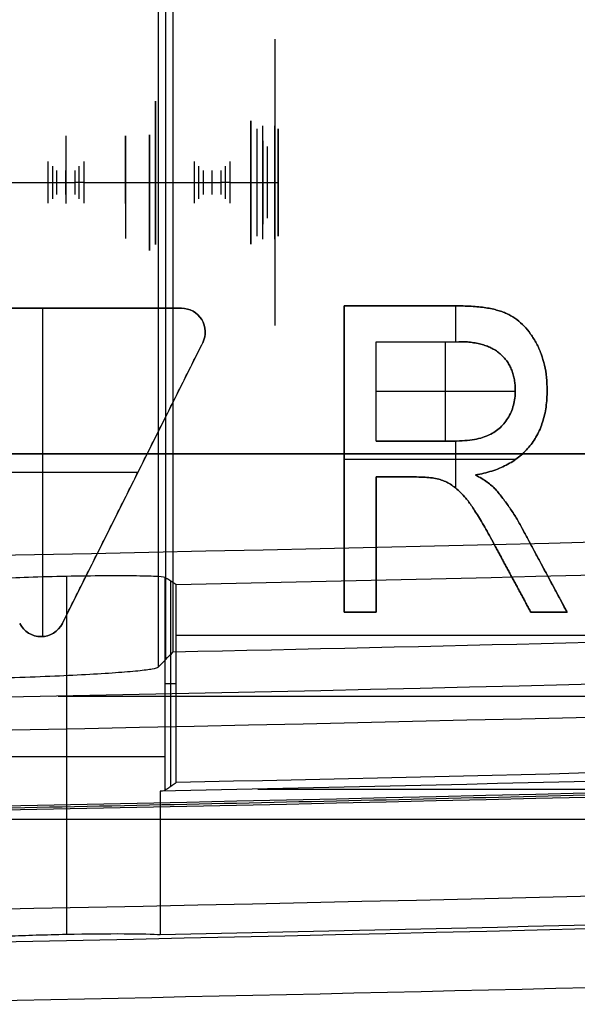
# Model space of a CAD drawing. Header units: millimetres. Extents: x -68 to 68, y -70 to 54.
# Tile 55 of 83: x 19.91 to 24.59, y -56.12 to -47.86. Entities that reach past the tile are written whole.
import ezdxf

# ---------------------------------------------------------------- set-up
doc = ezdxf.new("R2010")
doc.units = ezdxf.units.MM
doc.layers.add('Layer 01', color=7, linetype='Continuous', true_color=0x000000)

# ---------------------------------------------------------------- blocks, each defined once
blk = doc.blocks.new('Open CASCADE STEP translator 6.8 1.1.1.step')
at = {"layer": 'Layer 01', "color": 96, "true_color": 0x008000}
blk.add_line((60.3, -71.5, 0.8007), (114, -71.5, 0.8007), dxfattribs=at)
for points in [[(114, -71.5), (87.15, -71.5), (60.3, -71.5)], [(60.3, -71.5, 1.6014), (87.15, -71.5, 1.6014), (114, -71.5, 1.6014)]]:
    blk.add_open_spline(points, degree=2, dxfattribs=at)
blk = doc.blocks.new('Board.step')
at = {"layer": 'Layer 01'}
blk.add_blockref('Open CASCADE STEP translator 6.8 1.1.1.step', (0, 0, -1.6014), dxfattribs=at)
blk = doc.blocks.new('EVQP7-JA-01P.step')
at = {"layer": 'Layer 01', "color": 9, "true_color": 0xc0c0c0}
for p, q in [((0, 0.8079, -0.3916), (0, 1.2845, 0.1764)), ((0.75, 1.235, -0.68), (0.75, 1.235, 0.52)), ((1.55, 0.65), (1.55, 1.17)), ((1.6, 0.81), (1.6, 1.12)), ((1.78, 0.81), (1.78, 1.12)), ((0.5, 1, -0.1626), (0.5, 1, 0.47)), ((1.55, 1, 0.5175), (1.55, 1, -0.5175)), ((0.7, 0.95, -0.4), (0.7, 0.95, 0.57)), ((1.6, 0.965, -0.45), (1.6, 0.965, 0.45)), ((1.78, 0.965, -0.45), (1.78, 0.965, 0.45)), ((1.6, 0.81), (1.78, 0.81)), ((1.69, 0.81, 0.3), (1.69, 0.81, -0.3)), ((0.75, 0.715, -0.68), (0.75, 0.715, 0.52)), ((1.55, 0.65), (1.75, 0.65)), ((1.65, 0.65, 0.475), (1.65, 0.65, -0.475)), ((1.75, 0), (1.75, 0.65)), ((1.75, 0.585, -1.2), (1.75, 0.585, 1.2)), ((-0.15, 0.05), (-0.075, 0.35)), ((-0.075, 0.35), (0.075, 0.35)), ((0, 0.35, 0.1), (0, 0.35, -0.1)), ((0.15, 0.05), (0.075, 0.35)), ((1.075, 0.05), (1.15, 0.35)), ((1.15, 0.35), (1.3, 0.35)), ((1.225, 0.35, 0.1), (1.225, 0.35, -0.1)), ((1.375, 0.05), (1.3, 0.35)), ((-0.1125, 0.2, -0.1375), (-0.1125, 0.2, 0.1375)), ((0.1125, 0.2, 0.1375), (0.1125, 0.2, -0.1375)), ((1.1125, 0.2, -0.1375), (1.1125, 0.2, 0.1375)), ((1.3375, 0.2, 0.1375), (1.3375, 0.2, -0.1375)), ((-1.075, 0.05), (-0.15, 0.05)), ((0.15, 0.05), (1.075, 0.05)), ((1.375, 0.05), (1.55, 0.05)), ((1.55, 0.03), (1.55, 0.05)), ((1.55, 0.04, -0.35), (1.55, 0.04, 0.35)), ((1.65, 0), (1.65, 0.03)), ((1.65, 0.015, -0.35), (1.65, 0.015, 0.35))]:
    blk.add_line(p, q, dxfattribs=at)
at = {"layer": 'Layer 01', "color": 9, "true_color": 0xc0c0c0, "extrusion": (0, 0, -1)}
for radius in [0.23, 0.05]:
    blk.add_arc((-1.55, 1.12), radius, 90, 180, dxfattribs=at)
at = {"layer": 'Layer 01', "color": 9, "true_color": 0xc0c0c0}
for points in [[(0.75, 1.35, 0.52), (0.75, 1.35, -0.08), (0.75, 1.35, -0.68)], [(1.55, 1.35, -0.45), (1.55, 1.35), (1.55, 1.35, 0.45)], [(0.5, 1.2845, 0.1764), (0.5, 1.0462, -0.1076), (0.5, 0.8079, -0.3916)], [(1.55, 1.17, -0.45), (1.55, 1.17), (1.55, 1.17, 0.45)], [(0.7, 1.12, -0.4), (0.7, 1.12, 0.085), (0.7, 1.12, 0.57)], [(0.75, 1.12, -0.68), (0.75, 1.12, -0.08), (0.75, 1.12, 0.52)], [(1.6, 1.12, -0.45), (1.6, 1.12), (1.6, 1.12, 0.45)], [(1.78, 1.12, 0.45), (1.78, 1.12), (1.78, 1.12, -0.45)], [(0.7, 0.78, 0.57), (0.7, 0.78, 0.085), (0.7, 0.78, -0.4)], [(0.75, 0.78, 0.52), (0.75, 0.78, -0.08), (0.75, 0.78, -0.68)], [(1.6, 0.81, -0.3), (1.6, 0.81), (1.6, 0.81, 0.3)], [(1.78, 0.81, 0.3), (1.78, 0.81), (1.78, 0.81, -0.3)], [(0.5, 0.65, -0.3916), (0.5, 0.65, 0.0392), (0.5, 0.65, 0.47)], [(0.75, 0.65, -0.68), (0.75, 0.65, -0.08), (0.75, 0.65, 0.52)], [(1.55, 0.65, -0.5175), (1.55, 0.65), (1.55, 0.65, 0.5175)], [(1.75, 0.65, 0.475), (1.75, 0.65), (1.75, 0.65, -0.475)], [(-0.075, 0.35, 0.1), (-0.075, 0.35), (-0.075, 0.35, -0.1)], [(0.075, 0.35, -0.1), (0.075, 0.35), (0.075, 0.35, 0.1)], [(1.15, 0.35, -0.1), (1.15, 0.35), (1.15, 0.35, 0.1)], [(1.3, 0.35, 0.1), (1.3, 0.35), (1.3, 0.35, -0.1)], [(-0.15, 0.05, -0.175), (-0.15, 0.05), (-0.15, 0.05, 0.175)], [(0.15, 0.05, -0.175), (0.15, 0.05), (0.15, 0.05, 0.175)], [(1.075, 0.05, -0.175), (1.075, 0.05), (1.075, 0.05, 0.175)], [(1.375, 0.05, -0.175), (1.375, 0.05), (1.375, 0.05, 0.175)], [(1.55, 0.05, -0.35), (1.55, 0.05), (1.55, 0.05, 0.35)], [(1.55, 0.03, 0.35), (1.55, 0.03), (1.55, 0.03, -0.35)], [(1.65, 0.03, -0.35), (1.65, 0.03), (1.65, 0.03, 0.35)], [(1.65, 0, 0.35), (1.65, 0), (1.65, 0, -0.35)], [(1.75, 0, -0.43), (1.75, 0), (1.75, 0, 0.43)]]:
    blk.add_open_spline(points, degree=2, dxfattribs=at)
blk = doc.blocks.new('M17.step')
at = {"layer": 'Layer 01', "extrusion": (0, -1, -4.37114e-08)}
blk.add_blockref('EVQP7-JA-01P.step', (80.2999, -0.001, 69.2251), dxfattribs=at)
blk = doc.blocks.new('MC403-X_A_090322_MultipleBody.step')
at = {"layer": 'Layer 01'}
for name in ['Board.step', 'M17.step']:
    blk.add_blockref(name, (0, 0), dxfattribs=at)
blk = doc.blocks.new('MC403-X_A_090322_MultipleBody 090322')
at = {"layer": 'Layer 01'}
blk.add_blockref('MC403-X_A_090322_MultipleBody.step', (0, 0), dxfattribs=at)
blk = doc.blocks.new('TRO-13-001 MC403 CASTING270122')
at = {"layer": 'Layer 01', "color": 7, "true_color": 0xdde8ff}
for p, q in [((21.1371, -53.2244, -7.6976), (21.1371, -1.0877, -7.6976)), ((20.2351, -53.5329, 0.6), (47.1482, -53.5329, 0.6)), ((49.4155, -54.566, 1.6), (15.1995, -54.566, 1.6))]:
    blk.add_line(p, q, dxfattribs=at)
at = {"layer": 'Layer 01', "color": 7, "true_color": 0xdde8ff, "extrusion": (0, 0, -1)}
for centre, radius, start, end in [((0, 943.7193, -0.6), 997.4575, 267.016966, 270.0710941), ((0, 943.7193, -1.6), 999.5076, 266.961437, 270.0641939), ((0, 943.7193, 12.5), 1000, 267.9225728, 268.9571592)]:
    blk.add_arc(centre, radius, start, end, dxfattribs=at)
at = {"layer": 'Layer 01', "color": 7, "true_color": 0xdde8ff}
for centre, radius, start, end in [((0, 943.7193, -9.5), 997.1048, 271.2182893, 271.9744892), ((0, 943.7193, 1.6), 998.401, 269.9269691, 272.9993705), ((0, 943.7193, 0.6), 998.3661, 269.9289707, 272.9970623)]:
    blk.add_arc(centre, radius, start, end, dxfattribs=at)
for points, degree in [([(21.0741, -0.9932, -5.8952), (21.0741, -27.1409, -5.8952), (21.0741, -53.2887, -5.8952)], 2), ([(21.2, -53.1601, -9.5), (21.2, -32.6827, -9.5), (21.2, -12.2053, -9.5)], 2), ([(21.0741, -53.2887, -5.8952), (21.1161, -53.2458, -7.0968), (21.158, -53.203, -8.2984), (21.2, -53.1601, -9.5)], 3)]:
    blk.add_open_spline(points, degree=degree, dxfattribs=at)
blk.add_rational_spline([(-1.2551, -54.6635, 1.1), (25.5009, -54.6971, 1.1), (52.2203, -53.2977, 1.1)], [0.999999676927, 0.999640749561, 0.999999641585], degree=2, dxfattribs=at)
blk.add_open_spline([(19.0753, -53.3963, -3.965), (19.3337, -53.3914, -3.965), (19.5901, -53.3846, -4.0157), (19.9443, -53.3726, -4.1592), (20.0592, -53.3682, -4.2191), (20.274, -53.3589, -4.3589), (20.3735, -53.3541, -4.4383), (20.5571, -53.3442, -4.6157), (20.6415, -53.339, -4.7147), (20.7877, -53.3286, -4.9238), (20.8503, -53.3234, -5.0346), (20.9546, -53.3131, -5.2688), (20.9956, -53.3079, -5.3916), (21.0528, -53.298, -5.6397), (21.0696, -53.2933, -5.7662), (21.0741, -53.2887, -5.8952)], degree=3, knots=[-3.081977, -3.081977, -3.081977, -3.081977, -2.311483, -2.311483, -1.926236, -1.926236, -1.540989, -1.540989, -1.155741, -1.155741, -0.770494, -0.770494, -0.385247, -0.385247, 0, 0, 0, 0], dxfattribs=at)
blk = doc.blocks.new('TRO-13-003 MC403 FRONT CASING270122')
at = {"layer": 'Layer 01', "color": 254, "true_color": 0xcad1ee}
for p, q in [((22.6321, -52.8283, 10.75), (22.6321, -50.26, 10.75)), ((22.6321, -50.26, 10.75), (23.5755, -50.26, 10.75)), ((23.1038, -50.26, 10.9), (23.1038, -50.26, 10.6)), ((23.5661, -50.26, 10.6), (23.5661, -50.5601, 10.6)), ((18.9154, -50.2796, 10.75), (21.2682, -50.2796, 10.75)), ((20.0918, -50.2796, 10.6), (20.0918, -50.2796, 10.9)), ((20.1062, -53.0318, 10.6), (20.1062, -50.2796, 10.6)), ((21.4682, -50.4796, 10.9), (21.4682, -50.4796, 10.6)), ((20.2707, -52.9218, 10.75), (21.4471, -50.569, 10.75)), ((22.899, -51.394, 10.75), (22.899, -50.5601, 10.75)), ((22.899, -50.5601, 10.75), (23.5942, -50.5601, 10.75)), ((23.2466, -50.5601, 10.6), (23.2466, -50.5601, 10.9)), ((23.4827, -51.394, 10.9), (23.4827, -50.5601, 10.9)), ((22.899, -50.9771, 10.6), (22.899, -50.9771, 10.9)), ((24.0662, -50.9771, 10.9), (22.899, -50.9771, 10.9)), ((22.899, -51.394, 10.75), (23.5249, -51.394, 10.75)), ((23.2119, -51.394, 10.9), (23.2119, -51.394, 10.6)), ((23.5661, -51.3931, 10.6), (23.5661, -51.7872, 10.6)), ((22.6321, -51.5441, 10.9), (22.6321, -51.5441, 10.6)), ((22.6321, -51.5441, 10.6), (24.0727, -51.5441, 10.6)), ((20.9036, -51.656, 10.6), (19.28, -51.656, 10.6)), ((20.8589, -51.7454, 10.6), (20.8589, -51.7454, 10.9)), ((22.899, -51.6942, 10.75), (23.2393, -51.6942, 10.75)), ((22.899, -52.8283, 10.75), (22.899, -51.6942, 10.75)), ((23.0691, -51.6942, 10.6), (23.0691, -51.6942, 10.9)), ((24.1243, -52.1263, 10.75), (24.5, -52.8283, 10.75)), ((22.899, -52.2612, 10.6), (22.899, -52.2612, 10.9)), ((24.1967, -52.8283, 10.75), (23.9002, -52.279, 10.75)), ((24.3121, -52.4773, 10.6), (24.3121, -52.4773, 10.9)), ((20.3047, -52.525, 3.1634), (20.3047, -55.5275, 3.1634)), ((21.1786, -54.2874, 1.4675), (21.1786, -52.5661, 1.4675)), ((24.0484, -52.5536, 10.6), (24.0484, -52.5536, 10.9)), ((22.6321, -52.8283, 10.75), (22.899, -52.8283, 10.75)), ((22.7656, -52.8283, 10.6), (22.7656, -52.8283, 10.9)), ((24.1967, -52.8283, 10.75), (24.5, -52.8283, 10.75)), ((24.3484, -52.8283, 10.6), (24.3484, -52.8283, 10.9)), ((20.0918, -53.0324, 10.9), (20.0918, -53.0324, 10.6)), ((52.0413, -53.0228, 0.6), (21.2241, -53.0228, 0.6)), ((21.2241, -53.4277, 0.6), (21.1332, -53.4277, 2.3349)), ((21.9072, -54.3112, 2.6), (53.6738, -54.3112, 2.6))]:
    blk.add_line(p, q, dxfattribs=at)
at = {"layer": 'Layer 01', "color": 254, "true_color": 0xcad1ee, "extrusion": (-4.90973e-15, -1.53087e-14, -1)}
blk.add_arc((-21.2682, -50.4796, -10.6), 0.2, 90, 206.56505, dxfattribs=at)
at = {"layer": 'Layer 01', "color": 254, "true_color": 0xcad1ee}
for centre, radius, start, end in [((21.2682, -50.4796, 10.9), 0.2, 333.43495, 90), ((0, 943.7193, 0.6), 996.5407, 271.2203656, 272.6077392), ((20.0918, -52.8324, 10.9), 0.2, 206.56505, 333.43495), ((0, 943.7193, 2.6), 999.4727, 271.2090747, 273.095545)]:
    blk.add_arc(centre, radius, start, end, dxfattribs=at)
at = {"layer": 'Layer 01', "color": 254, "true_color": 0xcad1ee, "extrusion": (0, 0, -1)}
for centre, radius, start, end in [((-21.2682, -50.4796, -10.75), 0.2, 90, 206.56505), ((0, 943.7193, -8.41), 996.268, 266.670341, 270.1981532), ((0, 943.7193, -10.9), 997.7343, 266.670341, 270.0337856), ((-20.0918, -52.8324, -10.75), 0.2, 206.56505, 333.43495)]:
    blk.add_arc(centre, radius, start, end, dxfattribs=at)
at = {"layer": 'Layer 01', "color": 254, "true_color": 0xcad1ee, "extrusion": (-6.09475e-19, -1.03359e-15, -1)}
blk.add_arc((0, 943.7193, -10.9), 997.7343, 266.670341, 270.0337856, dxfattribs=at)
at = {"layer": 'Layer 01', "color": 254, "true_color": 0xcad1ee, "extrusion": (0, 7.94411e-15, -1)}
blk.add_arc((-20.0918, -52.8324, -10.6), 0.2, 206.56505, 333.43495, dxfattribs=at)
at = {"layer": 'Layer 01', "color": 254, "true_color": 0xcad1ee, "extrusion": (-3.27272e-16, 6.54412e-15, -1)}
blk.add_arc((0, 943.7193, -2.6), 998.2709, 266.9007246, 268.7894695, dxfattribs=at)
at = {"layer": 'Layer 01', "color": 254, "true_color": 0xcad1ee, "extrusion": (7.61365e-14, -1.46082e-12, -1)}
blk.add_arc((0, 943.7193, -0.6), 998.201, 267.0115235, 268.7816646, dxfattribs=at)
at = {"layer": 'Layer 01', "color": 254, "true_color": 0xcad1ee, "extrusion": (-5.83874e-14, 2.02525e-12, -1)}
blk.add_arc((0, 943.7193, -9.4523), 999.2334, 266.670341, 270.0337856, dxfattribs=at)
at = {"layer": 'Layer 01', "color": 254, "true_color": 0xcad1ee, "extrusion": (0, -1, 0)}
blk.add_arc((20.3047, 2.3349, 54.041), 0.8285, 0, 180, dxfattribs=at)
at = {"layer": 'Layer 01', "color": 254, "true_color": 0xcad1ee}
for points, degree in [([(22.6321, -50.26, 10.9), (22.6321, -51.5441, 10.9), (22.6321, -52.8283, 10.9)], 2), ([(23.5755, -50.26, 10.9), (23.1038, -50.26, 10.9), (22.6321, -50.26, 10.9)], 2), ([(22.6321, -52.8283, 10.6), (22.6321, -51.5441, 10.6), (22.6321, -50.26, 10.6)], 2), ([(22.6321, -50.26, 10.6), (22.6321, -50.26, 10.75), (22.6321, -50.26, 10.9)], 2), ([(22.6321, -50.26, 10.6), (23.1038, -50.26, 10.6), (23.5755, -50.26, 10.6)], 2), ([(23.5755, -50.26, 10.6), (23.5755, -50.26, 10.75), (23.5755, -50.26, 10.9)], 2), ([(23.6469, -50.261, 10.6), (23.6469, -50.261, 10.75), (23.6469, -50.261, 10.9)], 2), ([(23.7136, -50.2646, 10.6), (23.7136, -50.2646, 10.75), (23.7136, -50.2646, 10.9)], 2), ([(21.2682, -50.2796, 10.9), (20.0918, -50.2796, 10.9), (18.9154, -50.2796, 10.9)], 2), ([(21.2682, -50.2796, 10.6), (20.0918, -50.2796, 10.6), (18.9154, -50.2796, 10.6)], 2), ([(21.2682, -50.2796, 10.9), (21.2682, -50.2796, 10.75), (21.2682, -50.2796, 10.6)], 2), ([(23.7756, -50.2704, 10.6), (23.7756, -50.2704, 10.75), (23.7756, -50.2704, 10.9)], 2), ([(23.8329, -50.2782, 10.6), (23.8329, -50.2782, 10.75), (23.8329, -50.2782, 10.9)], 2), ([(23.885, -50.2886, 10.6), (23.885, -50.2886, 10.75), (23.885, -50.2886, 10.9)], 2), ([(23.9319, -50.3011, 10.6), (23.9319, -50.3011, 10.75), (23.9319, -50.3011, 10.9)], 2), ([(23.9747, -50.3157, 10.6), (23.9747, -50.3157, 10.75), (23.9747, -50.3157, 10.9)], 2), ([(24.0122, -50.3329, 10.6), (24.0122, -50.3329, 10.75), (24.0122, -50.3329, 10.9)], 2), ([(24.0794, -50.3751, 10.6), (24.0794, -50.3751, 10.75), (24.0794, -50.3751, 10.9)], 2), ([(24.1404, -50.4293, 10.6), (24.1404, -50.4293, 10.75), (24.1404, -50.4293, 10.9)], 2), ([(24.1946, -50.496, 10.6), (24.1946, -50.496, 10.75), (24.1946, -50.496, 10.9)], 2), ([(20.2707, -52.9218, 10.6), (20.8589, -51.7454, 10.6), (21.4471, -50.569, 10.6)], 2), ([(20.2707, -52.9218, 10.9), (20.8589, -51.7454, 10.9), (21.4471, -50.569, 10.9)], 2), ([(21.4471, -50.569, 10.6), (21.4471, -50.569, 10.75), (21.4471, -50.569, 10.9)], 2), ([(22.899, -50.5601, 10.6), (23.2466, -50.5601, 10.6), (23.5942, -50.5601, 10.6)], 2), ([(22.899, -51.394, 10.6), (22.899, -50.9771, 10.6), (22.899, -50.5601, 10.6)], 2), ([(22.899, -51.394, 10.9), (22.899, -50.9771, 10.9), (22.899, -50.5601, 10.9)], 2), ([(22.899, -50.5601, 10.9), (22.899, -50.5601, 10.75), (22.899, -50.5601, 10.6)], 2), ([(22.899, -50.5601, 10.9), (23.2466, -50.5601, 10.9), (23.5942, -50.5601, 10.9)], 2), ([(23.5942, -50.5601, 10.9), (23.5942, -50.5601, 10.75), (23.5942, -50.5601, 10.6)], 2), ([(23.651, -50.5617, 10.6), (23.651, -50.5617, 10.75), (23.651, -50.5617, 10.9)], 2), ([(23.7042, -50.5669, 10.6), (23.7042, -50.5669, 10.75), (23.7042, -50.5669, 10.9)], 2), ([(23.7537, -50.5758, 10.6), (23.7537, -50.5758, 10.75), (23.7537, -50.5758, 10.9)], 2), ([(23.8001, -50.5873, 10.6), (23.8001, -50.5873, 10.75), (23.8001, -50.5873, 10.9)], 2), ([(24.2431, -50.5747, 10.6), (24.2431, -50.5747, 10.75), (24.2431, -50.5747, 10.9)], 2), ([(23.8423, -50.6029, 10.6), (23.8423, -50.6029, 10.75), (23.8423, -50.6029, 10.9)], 2), ([(23.8809, -50.6216, 10.6), (23.8809, -50.6216, 10.75), (23.8809, -50.6216, 10.9)], 2), ([(23.9163, -50.6441, 10.6), (23.9163, -50.6441, 10.75), (23.9163, -50.6441, 10.9)], 2), ([(23.9476, -50.6696, 10.6), (23.9476, -50.6696, 10.75), (23.9476, -50.6696, 10.9)], 2), ([(24.2827, -50.6628, 10.6), (24.2827, -50.6628, 10.75), (24.2827, -50.6628, 10.9)], 2), ([(23.9752, -50.6983, 10.6), (23.9752, -50.6983, 10.75), (23.9752, -50.6983, 10.9)], 2), ([(23.9997, -50.729, 10.6), (23.9997, -50.729, 10.75), (23.9997, -50.729, 10.9)], 2), ([(24.02, -50.7629, 10.6), (24.02, -50.7629, 10.75), (24.02, -50.7629, 10.9)], 2), ([(24.3108, -50.7577, 10.6), (24.3108, -50.7577, 10.75), (24.3108, -50.7577, 10.9)], 2), ([(24.0367, -50.7988, 10.6), (24.0367, -50.7988, 10.75), (24.0367, -50.7988, 10.9)], 2), ([(24.0497, -50.8379, 10.6), (24.0497, -50.8379, 10.75), (24.0497, -50.8379, 10.9)], 2), ([(24.0591, -50.8791, 10.6), (24.0591, -50.8791, 10.75), (24.0591, -50.8791, 10.9)], 2), ([(24.0643, -50.9229, 10.6), (24.0643, -50.9229, 10.75), (24.0643, -50.9229, 10.9)], 2), ([(24.3275, -50.8593, 10.6), (24.3275, -50.8593, 10.75), (24.3275, -50.8593, 10.9)], 2), ([(24.0664, -50.9693, 10.9), (24.0664, -50.9693, 10.75), (24.0664, -50.9693, 10.6)], 2), ([(24.3332, -50.9677, 10.6), (24.3332, -50.9677, 10.75), (24.3332, -50.9677, 10.9)], 2), ([(24.0508, -51.0933, 10.6), (24.0508, -51.0933, 10.75), (24.0508, -51.0933, 10.9)], 2), ([(24.0628, -51.0334, 10.6), (24.0628, -51.0334, 10.75), (24.0628, -51.0334, 10.9)], 2), ([(24.3306, -51.0396, 10.6), (24.3306, -51.0396, 10.75), (24.3306, -51.0396, 10.9)], 2), ([(24.0315, -51.1496, 10.6), (24.0315, -51.1496, 10.75), (24.0315, -51.1496, 10.9)], 2), ([(24.3119, -51.173, 10.6), (24.3119, -51.173, 10.75), (24.3119, -51.173, 10.9)], 2), ([(24.3239, -51.1079, 10.6), (24.3239, -51.1079, 10.75), (24.3239, -51.1079, 10.9)], 2), ([(23.97, -51.2481, 10.6), (23.97, -51.2481, 10.75), (23.97, -51.2481, 10.9)], 2), ([(24.0039, -51.2017, 10.6), (24.0039, -51.2017, 10.75), (24.0039, -51.2017, 10.9)], 2), ([(24.2947, -51.234, 10.6), (24.2947, -51.234, 10.75), (24.2947, -51.234, 10.9)], 2), ([(23.8861, -51.3211, 10.6), (23.8861, -51.3211, 10.75), (23.8861, -51.3211, 10.9)], 2), ([(23.9309, -51.2877, 10.6), (23.9309, -51.2877, 10.75), (23.9309, -51.2877, 10.9)], 2), ([(24.2733, -51.2924, 10.6), (24.2733, -51.2924, 10.75), (24.2733, -51.2924, 10.9)], 2), ([(23.5249, -51.394, 10.6), (23.2119, -51.394, 10.6), (22.899, -51.394, 10.6)], 2), ([(22.899, -51.394, 10.6), (22.899, -51.394, 10.75), (22.899, -51.394, 10.9)], 2), ([(23.5249, -51.394, 10.9), (23.2119, -51.394, 10.9), (22.899, -51.394, 10.9)], 2), ([(23.5249, -51.394, 10.9), (23.5249, -51.394, 10.75), (23.5249, -51.394, 10.6)], 2), ([(23.6213, -51.3909, 10.6), (23.6213, -51.3909, 10.75), (23.6213, -51.3909, 10.9)], 2), ([(23.7052, -51.3826, 10.6), (23.7052, -51.3826, 10.75), (23.7052, -51.3826, 10.9)], 2), ([(23.7766, -51.368, 10.6), (23.7766, -51.368, 10.75), (23.7766, -51.368, 10.9)], 2), ([(23.8355, -51.3476, 10.6), (23.8355, -51.3476, 10.75), (23.8355, -51.3476, 10.9)], 2), ([(24.2155, -51.3977, 10.6), (24.2155, -51.3977, 10.75), (24.2155, -51.3977, 10.9)], 2), ([(24.2467, -51.3466, 10.6), (24.2467, -51.3466, 10.75), (24.2467, -51.3466, 10.9)], 2), ([(24.1388, -51.4889, 10.6), (24.1388, -51.4889, 10.75), (24.1388, -51.4889, 10.9)], 2), ([(24.1795, -51.4451, 10.6), (24.1795, -51.4451, 10.75), (24.1795, -51.4451, 10.9)], 2), ([(24.0445, -51.5634, 10.6), (24.0445, -51.5634, 10.75), (24.0445, -51.5634, 10.9)], 2), ([(24.094, -51.528, 10.6), (24.094, -51.528, 10.75), (24.094, -51.528, 10.9)], 2), ([(23.8037, -51.6629, 10.6), (23.8037, -51.6629, 10.75), (23.8037, -51.6629, 10.9)], 2), ([(23.8704, -51.6442, 10.6), (23.8704, -51.6442, 10.75), (23.8704, -51.6442, 10.9)], 2), ([(23.933, -51.6218, 10.6), (23.933, -51.6218, 10.75), (23.933, -51.6218, 10.9)], 2), ([(23.9908, -51.5947, 10.6), (23.9908, -51.5947, 10.75), (23.9908, -51.5947, 10.9)], 2), ([(22.899, -51.6942, 10.9), (23.0691, -51.6942, 10.9), (23.2393, -51.6942, 10.9)], 2), ([(22.899, -52.8283, 10.9), (22.899, -52.2612, 10.9), (22.899, -51.6942, 10.9)], 2), ([(23.2393, -51.6942, 10.6), (23.0691, -51.6942, 10.6), (22.899, -51.6942, 10.6)], 2), ([(22.899, -51.6942, 10.6), (22.899, -51.6942, 10.75), (22.899, -51.6942, 10.9)], 2), ([(22.899, -51.6942, 10.6), (22.899, -52.2612, 10.6), (22.899, -52.8283, 10.6)], 2), ([(23.2393, -51.6942, 10.6), (23.2393, -51.6942, 10.75), (23.2393, -51.6942, 10.9)], 2), ([(23.3097, -51.6963, 10.6), (23.3097, -51.6963, 10.75), (23.3097, -51.6963, 10.9)], 2), ([(23.3712, -51.7026, 10.6), (23.3712, -51.7026, 10.75), (23.3712, -51.7026, 10.9)], 2), ([(23.4248, -51.7135, 10.6), (23.4248, -51.7135, 10.75), (23.4248, -51.7135, 10.9)], 2), ([(23.4702, -51.7281, 10.6), (23.4702, -51.7281, 10.75), (23.4702, -51.7281, 10.9)], 2), ([(23.5119, -51.7489, 10.6), (23.5119, -51.7489, 10.75), (23.5119, -51.7489, 10.9)], 2), ([(23.7329, -51.6775, 10.6), (23.7329, -51.6775, 10.75), (23.7329, -51.6775, 10.9)], 2), ([(23.785, -51.7072, 10.6), (23.785, -51.7072, 10.75), (23.785, -51.7072, 10.9)], 2), ([(23.8303, -51.7369, 10.6), (23.8303, -51.7369, 10.75), (23.8303, -51.7369, 10.9)], 2), ([(23.5541, -51.7776, 10.6), (23.5541, -51.7776, 10.75), (23.5541, -51.7776, 10.9)], 2), ([(23.5968, -51.8146, 10.6), (23.5968, -51.8146, 10.75), (23.5968, -51.8146, 10.9)], 2), ([(23.8689, -51.7672, 10.6), (23.8689, -51.7672, 10.75), (23.8689, -51.7672, 10.9)], 2), ([(23.9007, -51.7974, 10.6), (23.9007, -51.7974, 10.75), (23.9007, -51.7974, 10.9)], 2), ([(23.6401, -51.8594, 10.6), (23.6401, -51.8594, 10.75), (23.6401, -51.8594, 10.9)], 2), ([(23.6635, -51.887, 10.6), (23.6635, -51.887, 10.75), (23.6635, -51.887, 10.9)], 2), ([(23.9622, -51.8735, 10.6), (23.9622, -51.8735, 10.75), (23.9622, -51.8735, 10.9)], 2), ([(23.6896, -51.922, 10.6), (23.6896, -51.922, 10.75), (23.6896, -51.922, 10.9)], 2), ([(23.7177, -51.9637, 10.6), (23.7177, -51.9637, 10.75), (23.7177, -51.9637, 10.9)], 2), ([(24.02, -51.9538, 10.6), (24.02, -51.9538, 10.75), (24.02, -51.9538, 10.9)], 2), ([(23.749, -52.0126, 10.6), (23.749, -52.0126, 10.75), (23.749, -52.0126, 10.9)], 2), ([(23.7829, -52.0689, 10.6), (23.7829, -52.0689, 10.75), (23.7829, -52.0689, 10.9)], 2), ([(24.0742, -52.0377, 10.6), (24.0742, -52.0377, 10.75), (24.0742, -52.0377, 10.9)], 2), ([(23.8194, -52.132, 10.6), (23.8194, -52.132, 10.75), (23.8194, -52.132, 10.9)], 2), ([(24.1243, -52.1263, 10.6), (24.1243, -52.1263, 10.75), (24.1243, -52.1263, 10.9)], 2), ([(24.5, -52.8283, 10.9), (24.3121, -52.4773, 10.9), (24.1243, -52.1263, 10.9)], 2), ([(24.1243, -52.1263, 10.6), (24.3121, -52.4773, 10.6), (24.5, -52.8283, 10.6)], 2), ([(23.8585, -52.2018, 10.6), (23.8585, -52.2018, 10.75), (23.8585, -52.2018, 10.9)], 2), ([(23.9002, -52.279, 10.9), (24.0484, -52.5536, 10.9), (24.1967, -52.8283, 10.9)], 2), ([(24.1967, -52.8283, 10.6), (24.0484, -52.5536, 10.6), (23.9002, -52.279, 10.6)], 2), ([(23.9002, -52.279, 10.6), (23.9002, -52.279, 10.75), (23.9002, -52.279, 10.9)], 2), ([(21.1332, -54.3186, 2.3349), (21.1332, -53.4277, 2.3349), (21.1332, -52.5367, 2.3349)], 2), ([(21.2241, -54.2561, 0.6), (21.2241, -53.4257, 0.6), (21.2241, -52.5954, 0.6)], 2), ([(22.6321, -52.8283, 10.9), (22.7656, -52.8283, 10.9), (22.899, -52.8283, 10.9)], 2), ([(22.899, -52.8283, 10.6), (22.7656, -52.8283, 10.6), (22.6321, -52.8283, 10.6)], 2), ([(22.6321, -52.8283, 10.6), (22.6321, -52.8283, 10.75), (22.6321, -52.8283, 10.9)], 2), ([(22.899, -52.8283, 10.9), (22.899, -52.8283, 10.75), (22.899, -52.8283, 10.6)], 2), ([(24.1967, -52.8283, 10.9), (24.3484, -52.8283, 10.9), (24.5, -52.8283, 10.9)], 2), ([(24.5, -52.8283, 10.6), (24.3484, -52.8283, 10.6), (24.1967, -52.8283, 10.6)], 2), ([(24.1967, -52.8283, 10.6), (24.1967, -52.8283, 10.75), (24.1967, -52.8283, 10.9)], 2), ([(24.5, -52.8283, 10.6), (24.5, -52.8283, 10.75), (24.5, -52.8283, 10.9)], 2), ([(19.9129, -52.9218, 10.6), (19.9129, -52.9218, 10.75), (19.9129, -52.9218, 10.9)], 2), ([(20.2707, -52.9218, 10.9), (20.2707, -52.9218, 10.75), (20.2707, -52.9218, 10.6)], 2), ([(21.0896, -54.3288, 2.6), (21.1187, -54.3252, 2.514), (21.1332, -54.3218, 2.4257), (21.1332, -54.3186, 2.3349)], 3), ([(21.0896, -54.3288, 2.6), (21.0896, -54.9298, 2.6), (21.0896, -55.5309, 2.6)], 2)]:
    blk.add_open_spline(points, degree=degree, dxfattribs=at)
for points, knots in [([(23.5755, -50.26, 10.6), (23.5993, -50.2601, 10.6), (23.6453, -50.2604, 10.6), (23.7121, -50.2642, 10.6), (23.7742, -50.2698, 10.6), (23.8315, -50.2773, 10.6), (23.8837, -50.2877, 10.6), (23.931, -50.3004, 10.6), (23.9738, -50.3145, 10.6), (24.024, -50.3377, 10.6), (24.0814, -50.3738, 10.6), (24.1432, -50.4288, 10.6), (24.1973, -50.4968, 10.6), (24.2455, -50.575, 10.6), (24.2851, -50.6628, 10.6), (24.3131, -50.7585, 10.6), (24.33, -50.861, 10.6), (24.3322, -50.9315, 10.6), (24.3332, -50.9677, 10.6)], [0, 0, 0, 0, 0.059861, 0.115867, 0.168079, 0.216582, 0.261137, 0.301832, 0.339688, 0.374291, 0.44084, 0.509232, 0.581286, 0.658766, 0.739724, 0.822665, 0.908999, 1, 1, 1, 1]), ([(24.3332, -50.9677, 10.9), (24.3322, -50.9315, 10.9), (24.33, -50.861, 10.9), (24.3131, -50.7585, 10.9), (24.2851, -50.6628, 10.9), (24.2455, -50.575, 10.9), (24.1973, -50.4968, 10.9), (24.1432, -50.4288, 10.9), (24.0814, -50.3738, 10.9), (24.024, -50.3377, 10.9), (23.9738, -50.3145, 10.9), (23.931, -50.3004, 10.9), (23.8837, -50.2877, 10.9), (23.8315, -50.2773, 10.9), (23.7742, -50.2698, 10.9), (23.7121, -50.2642, 10.9), (23.6453, -50.2604, 10.9), (23.5993, -50.2601, 10.9), (23.5755, -50.26, 10.9)], [-1, -1, -1, -1, -0.908999, -0.822665, -0.739724, -0.658766, -0.581286, -0.509232, -0.44084, -0.374291, -0.339688, -0.301832, -0.261137, -0.216582, -0.168079, -0.115867, -0.059861, 0, 0, 0, 0]), ([(23.5755, -50.26, 10.75), (23.5993, -50.2601, 10.75), (23.6453, -50.2604, 10.75), (23.7121, -50.2642, 10.75), (23.7742, -50.2698, 10.75), (23.8315, -50.2773, 10.75), (23.8837, -50.2877, 10.75), (23.931, -50.3004, 10.75), (23.9738, -50.3145, 10.75), (24.024, -50.3377, 10.75), (24.0814, -50.3738, 10.75), (24.1432, -50.4288, 10.75), (24.1973, -50.4968, 10.75), (24.2455, -50.575, 10.75), (24.2851, -50.6628, 10.75), (24.3131, -50.7585, 10.75), (24.33, -50.861, 10.75), (24.3322, -50.9315, 10.75), (24.3332, -50.9677, 10.75)], [0, 0, 0, 0, 0.059861, 0.115867, 0.168079, 0.216582, 0.261137, 0.301832, 0.339688, 0.374291, 0.44084, 0.509232, 0.581286, 0.658766, 0.739724, 0.822665, 0.908999, 1, 1, 1, 1]), ([(23.5942, -50.5601, 10.6), (23.6132, -50.5604, 10.6), (23.6499, -50.5609, 10.6), (23.7033, -50.566, 10.6), (23.7529, -50.5753, 10.6), (23.7995, -50.586, 10.6), (23.8419, -50.602, 10.6), (23.881, -50.6208, 10.6), (23.9164, -50.6431, 10.6), (23.948, -50.6688, 10.6), (23.9754, -50.6978, 10.6), (24.0006, -50.7285, 10.6), (24.0206, -50.7627, 10.6), (24.0377, -50.799, 10.6), (24.0504, -50.8381, 10.6), (24.06, -50.8796, 10.6), (24.065, -50.9236, 10.6), (24.0659, -50.9538, 10.6), (24.0664, -50.9693, 10.6)], [-1, -1, -1, -1, -0.920043, -0.84489, -0.774123, -0.706897, -0.643559, -0.583217, -0.524221, -0.467417, -0.411409, -0.356097, -0.300513, -0.244741, -0.18677, -0.127357, -0.065327, 0, 0, 0, 0]), ([(23.5942, -50.5601, 10.9), (23.6132, -50.5604, 10.9), (23.6499, -50.5609, 10.9), (23.7033, -50.566, 10.9), (23.7529, -50.5753, 10.9), (23.7995, -50.586, 10.9), (23.8419, -50.602, 10.9), (23.881, -50.6208, 10.9), (23.9164, -50.6431, 10.9), (23.948, -50.6688, 10.9), (23.9754, -50.6978, 10.9), (24.0006, -50.7285, 10.9), (24.0206, -50.7627, 10.9), (24.0377, -50.799, 10.9), (24.0504, -50.8381, 10.9), (24.06, -50.8796, 10.9), (24.065, -50.9236, 10.9), (24.0659, -50.9538, 10.9), (24.0664, -50.9693, 10.9)], [-1, -1, -1, -1, -0.920043, -0.84489, -0.774123, -0.706897, -0.643559, -0.583217, -0.524221, -0.467417, -0.411409, -0.356097, -0.300513, -0.244741, -0.18677, -0.127357, -0.065327, 0, 0, 0, 0]), ([(24.0664, -50.9693, 10.75), (24.0659, -50.9538, 10.75), (24.065, -50.9236, 10.75), (24.06, -50.8796, 10.75), (24.0504, -50.8381, 10.75), (24.0377, -50.799, 10.75), (24.0206, -50.7627, 10.75), (24.0006, -50.7285, 10.75), (23.9754, -50.6978, 10.75), (23.948, -50.6688, 10.75), (23.9164, -50.6431, 10.75), (23.881, -50.6208, 10.75), (23.8419, -50.602, 10.75), (23.7995, -50.586, 10.75), (23.7529, -50.5753, 10.75), (23.7033, -50.566, 10.75), (23.6499, -50.5609, 10.75), (23.6132, -50.5604, 10.75), (23.5942, -50.5601, 10.75)], [0, 0, 0, 0, 0.065327, 0.127357, 0.18677, 0.244741, 0.300513, 0.356097, 0.411409, 0.467417, 0.524221, 0.583217, 0.643559, 0.706897, 0.774123, 0.84489, 0.920043, 1, 1, 1, 1]), ([(24.0664, -50.9693, 10.6), (24.0659, -50.9907, 10.6), (24.0648, -51.0325, 10.6), (24.052, -51.0931, 10.6), (24.0331, -51.1501, 10.6), (24.0052, -51.202, 10.6), (23.9715, -51.2486, 10.6), (23.9318, -51.2888, 10.6), (23.8865, -51.3225, 10.6), (23.8345, -51.3498, 10.6), (23.7736, -51.3703, 10.6), (23.7016, -51.3844, 10.6), (23.6173, -51.3922, 10.6), (23.5571, -51.3934, 10.6), (23.5249, -51.394, 10.6)], [-1, -1, -1, -1, -0.9182951, -0.8405174, -0.7648057, -0.6897475, -0.6166576, -0.5458447, -0.4747498, -0.4020702, -0.3227915, -0.2300557, -0.1227554, 0, 0, 0, 0]), ([(24.0664, -50.9693, 10.9), (24.0659, -50.9907, 10.9), (24.0648, -51.0325, 10.9), (24.052, -51.0931, 10.9), (24.0331, -51.1501, 10.9), (24.0052, -51.202, 10.9), (23.9715, -51.2486, 10.9), (23.9318, -51.2888, 10.9), (23.8865, -51.3225, 10.9), (23.8345, -51.3498, 10.9), (23.7736, -51.3703, 10.9), (23.7016, -51.3844, 10.9), (23.6173, -51.3922, 10.9), (23.5571, -51.3934, 10.9), (23.5249, -51.394, 10.9)], [-1, -1, -1, -1, -0.9182951, -0.8405174, -0.7648057, -0.6897475, -0.6166576, -0.5458447, -0.4747498, -0.4020702, -0.3227915, -0.2300557, -0.1227554, 0, 0, 0, 0]), ([(23.5249, -51.394, 10.75), (23.5571, -51.3934, 10.75), (23.6173, -51.3922, 10.75), (23.7016, -51.3844, 10.75), (23.7736, -51.3703, 10.75), (23.8345, -51.3498, 10.75), (23.8865, -51.3225, 10.75), (23.9318, -51.2888, 10.75), (23.9715, -51.2486, 10.75), (24.0052, -51.202, 10.75), (24.0331, -51.1501, 10.75), (24.052, -51.0931, 10.75), (24.0648, -51.0325, 10.75), (24.0659, -50.9907, 10.75), (24.0664, -50.9693, 10.75)], [0, 0, 0, 0, 0.1227554, 0.2300557, 0.3227915, 0.4020702, 0.4747498, 0.5458447, 0.6166576, 0.6897475, 0.7648057, 0.8405174, 0.9182951, 1, 1, 1, 1]), ([(24.3332, -50.9677, 10.6), (24.3327, -50.9917, 10.6), (24.3316, -51.0386, 10.6), (24.3249, -51.1072, 10.6), (24.3132, -51.1724, 10.6), (24.2954, -51.2338, 10.6), (24.2747, -51.2923, 10.6), (24.2475, -51.3469, 10.6), (24.2164, -51.3981, 10.6), (24.1802, -51.4458, 10.6), (24.1397, -51.4896, 10.6), (24.0942, -51.529, 10.6), (24.0447, -51.5645, 10.6), (23.9907, -51.5957, 10.6), (23.9326, -51.6232, 10.6), (23.8697, -51.6451, 10.6), (23.803, -51.6642, 10.6), (23.7566, -51.673, 10.6), (23.7329, -51.6775, 10.6)], [0, 0, 0, 0, 0.070124, 0.136973, 0.201515, 0.263247, 0.323812, 0.382633, 0.440984, 0.498977, 0.557187, 0.615133, 0.67446, 0.734991, 0.797237, 0.861968, 0.929489, 1, 1, 1, 1]), ([(23.7329, -51.6775, 10.9), (23.7566, -51.673, 10.9), (23.803, -51.6642, 10.9), (23.8697, -51.6451, 10.9), (23.9326, -51.6232, 10.9), (23.9907, -51.5957, 10.9), (24.0447, -51.5645, 10.9), (24.0942, -51.529, 10.9), (24.1397, -51.4896, 10.9), (24.1802, -51.4458, 10.9), (24.2164, -51.3981, 10.9), (24.2475, -51.3469, 10.9), (24.2747, -51.2923, 10.9), (24.2954, -51.2338, 10.9), (24.3132, -51.1724, 10.9), (24.3249, -51.1072, 10.9), (24.3316, -51.0386, 10.9), (24.3327, -50.9917, 10.9), (24.3332, -50.9677, 10.9)], [-1, -1, -1, -1, -0.929489, -0.861968, -0.797237, -0.734991, -0.67446, -0.615133, -0.557187, -0.498977, -0.440984, -0.382633, -0.323812, -0.263247, -0.201515, -0.136973, -0.070124, 0, 0, 0, 0]), ([(24.3332, -50.9677, 10.75), (24.3327, -50.9917, 10.75), (24.3316, -51.0386, 10.75), (24.3249, -51.1072, 10.75), (24.3132, -51.1724, 10.75), (24.2954, -51.2338, 10.75), (24.2747, -51.2923, 10.75), (24.2475, -51.3469, 10.75), (24.2164, -51.3981, 10.75), (24.1802, -51.4458, 10.75), (24.1397, -51.4896, 10.75), (24.0942, -51.529, 10.75), (24.0447, -51.5645, 10.75), (23.9907, -51.5957, 10.75), (23.9326, -51.6232, 10.75), (23.8697, -51.6451, 10.75), (23.803, -51.6642, 10.75), (23.7566, -51.673, 10.75), (23.7329, -51.6775, 10.75)], [0, 0, 0, 0, 0.070124, 0.136973, 0.201515, 0.263247, 0.323812, 0.382633, 0.440984, 0.498977, 0.557187, 0.615133, 0.67446, 0.734991, 0.797237, 0.861968, 0.929489, 1, 1, 1, 1]), ([(23.9002, -52.279, 10.6), (23.8863, -52.2532, 10.6), (23.8599, -52.2039, 10.6), (23.8207, -52.134, 10.6), (23.7842, -52.0709, 10.6), (23.7506, -52.0146, 10.6), (23.7193, -51.9657, 10.6), (23.6912, -51.9236, 10.6), (23.6654, -51.8887, 10.6), (23.6346, -51.8527, 10.6), (23.5988, -51.8153, 10.6), (23.5562, -51.7779, 10.6), (23.5137, -51.7488, 10.6), (23.4704, -51.7267, 10.6), (23.4227, -51.7121, 10.6), (23.369, -51.7012, 10.6), (23.3068, -51.6953, 10.6), (23.2628, -51.6946, 10.6), (23.2393, -51.6942, 10.6)], [0, 0, 0, 0, 0.092728, 0.177366, 0.254414, 0.323889, 0.385354, 0.438553, 0.484631, 0.522952, 0.588828, 0.648611, 0.702575, 0.751873, 0.802247, 0.860186, 0.925559, 1, 1, 1, 1]), ([(23.2393, -51.6942, 10.9), (23.2628, -51.6946, 10.9), (23.3068, -51.6953, 10.9), (23.369, -51.7012, 10.9), (23.4227, -51.7121, 10.9), (23.4704, -51.7267, 10.9), (23.5137, -51.7488, 10.9), (23.5562, -51.7779, 10.9), (23.5988, -51.8153, 10.9), (23.6346, -51.8527, 10.9), (23.6654, -51.8887, 10.9), (23.6912, -51.9236, 10.9), (23.7193, -51.9657, 10.9), (23.7506, -52.0146, 10.9), (23.7842, -52.0709, 10.9), (23.8207, -52.134, 10.9), (23.8599, -52.2039, 10.9), (23.8863, -52.2532, 10.9), (23.9002, -52.279, 10.9)], [-1, -1, -1, -1, -0.925559, -0.860186, -0.802247, -0.751873, -0.702575, -0.648611, -0.588828, -0.522952, -0.484631, -0.438553, -0.385354, -0.323889, -0.254414, -0.177366, -0.092728, 0, 0, 0, 0]), ([(23.9002, -52.279, 10.75), (23.8863, -52.2532, 10.75), (23.8599, -52.2039, 10.75), (23.8207, -52.134, 10.75), (23.7842, -52.0709, 10.75), (23.7506, -52.0146, 10.75), (23.7193, -51.9657, 10.75), (23.6912, -51.9236, 10.75), (23.6654, -51.8887, 10.75), (23.6346, -51.8527, 10.75), (23.5988, -51.8153, 10.75), (23.5562, -51.7779, 10.75), (23.5137, -51.7488, 10.75), (23.4704, -51.7267, 10.75), (23.4227, -51.7121, 10.75), (23.369, -51.7012, 10.75), (23.3068, -51.6953, 10.75), (23.2628, -51.6946, 10.75), (23.2393, -51.6942, 10.75)], [0, 0, 0, 0, 0.092728, 0.177366, 0.254414, 0.323889, 0.385354, 0.438553, 0.484631, 0.522952, 0.588828, 0.648611, 0.702575, 0.751873, 0.802247, 0.860186, 0.925559, 1, 1, 1, 1]), ([(23.7329, -51.6775, 10.6), (23.7504, -51.6872, 10.6), (23.7837, -51.7057, 10.6), (23.8293, -51.7354, 10.6), (23.8682, -51.7653, 10.6), (23.8903, -51.7871, 10.6), (23.9007, -51.7974, 10.6)], [0, 0, 0, 0, 0.289711, 0.551497, 0.788143, 1, 1, 1, 1]), ([(23.9007, -51.7974, 10.9), (23.8903, -51.7871, 10.9), (23.8682, -51.7653, 10.9), (23.8293, -51.7354, 10.9), (23.7837, -51.7057, 10.9), (23.7504, -51.6872, 10.9), (23.7329, -51.6775, 10.9)], [-1, -1, -1, -1, -0.788143, -0.551497, -0.289711, 0, 0, 0, 0]), ([(23.7329, -51.6775, 10.75), (23.7504, -51.6872, 10.75), (23.7837, -51.7057, 10.75), (23.8293, -51.7354, 10.75), (23.8682, -51.7653, 10.75), (23.8903, -51.7871, 10.75), (23.9007, -51.7974, 10.75)], [0, 0, 0, 0, 0.289711, 0.551497, 0.788143, 1, 1, 1, 1]), ([(23.9007, -51.7974, 10.6), (23.9215, -51.8225, 10.6), (23.9633, -51.8731, 10.6), (24.0207, -51.9537, 10.6), (24.0757, -52.0375, 10.6), (24.108, -52.0965, 10.6), (24.1243, -52.1263, 10.6)], [0, 0, 0, 0, 0.245563, 0.493888, 0.744613, 1, 1, 1, 1]), ([(24.1243, -52.1263, 10.9), (24.108, -52.0965, 10.9), (24.0757, -52.0375, 10.9), (24.0207, -51.9537, 10.9), (23.9633, -51.8731, 10.9), (23.9215, -51.8225, 10.9), (23.9007, -51.7974, 10.9)], [-1, -1, -1, -1, -0.744613, -0.493888, -0.245563, 0, 0, 0, 0]), ([(23.9007, -51.7974, 10.75), (23.9215, -51.8225, 10.75), (23.9633, -51.8731, 10.75), (24.0207, -51.9537, 10.75), (24.0757, -52.0375, 10.75), (24.108, -52.0965, 10.75), (24.1243, -52.1263, 10.75)], [0, 0, 0, 0, 0.245563, 0.493888, 0.744613, 1, 1, 1, 1]), ([(19.4762, -52.5705, 2.3349), (19.4762, -52.5629, 2.5538), (19.5644, -52.5537, 2.7665), (19.7965, -52.541, 2.9983), (19.8877, -52.5371, 3.059), (20.0883, -52.5302, 3.142), (20.1969, -52.5272, 3.1635), (20.5211, -52.5206, 3.1634), (20.7376, -52.5193, 3.0737), (20.9669, -52.5225, 2.8444), (21.0285, -52.5244, 2.7524), (21.1116, -52.5296, 2.5518), (21.1332, -52.5329, 2.4444), (21.1332, -52.5367, 2.3349)], [-2.645259, -2.645259, -2.645259, -2.645259, -1.983945, -1.983945, -1.653287, -1.653287, -1.32263, -1.32263, -0.661315, -0.661315, -0.330657, -0.330657, 0, 0, 0, 0]), ([(19.5197, -55.5628, 2.6), (19.5745, -55.5561, 2.7622), (19.6826, -55.5488, 2.9082), (19.9604, -55.5364, 3.1077), (20.1333, -55.531, 3.1634), (20.476, -55.524, 3.1634), (20.6481, -55.5224, 3.1083), (20.9277, -55.5236, 2.9075), (21.0342, -55.5263, 2.7641), (21.0896, -55.5309, 2.6)], [0, 0, 0, 0, 0.524196, 0.524196, 1.048392, 1.048392, 1.572589, 1.572589, 2.096785, 2.096785, 2.096785, 2.096785])]:
    blk.add_open_spline(points, degree=3, knots=knots, dxfattribs=at)
for points in [[(21.1332, -52.5367, 2.3349), (21.1786, -52.5661, 1.4675), (21.2241, -52.5954, 0.6)], [(21.1332, -54.3186, 2.3349), (21.1786, -54.2874, 1.4675), (21.2241, -54.2561, 0.6)]]:
    blk.add_rational_spline(points, [1, 0.999999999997, 1], degree=2, dxfattribs=at)

msp = doc.modelspace()

# ---------------------------------------------------------------- block references
at = {"layer": 'Layer 01'}
for name, p in [('TRO-13-001 MC403 CASTING270122', (0, 0)), ('TRO-13-003 MC403 FRONT CASING270122', (0, 0)), ('MC403-X_A_090322_MultipleBody 090322', (-60, 20, 1.6014))]:
    msp.add_blockref(name, p, dxfattribs=at)

doc.saveas('drawing.dxf')
